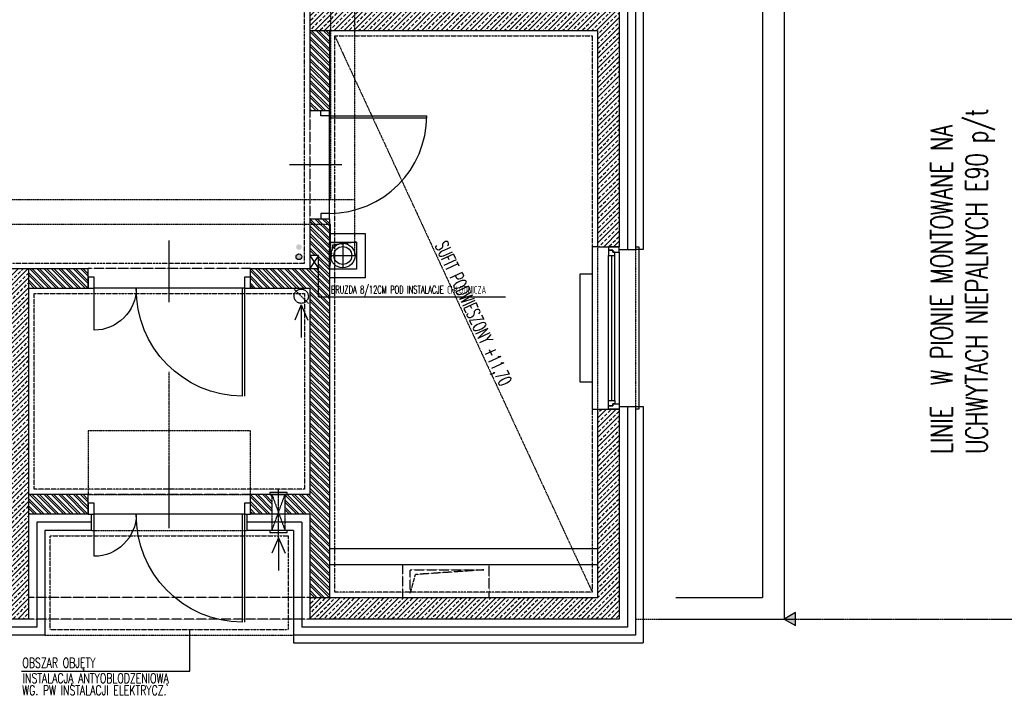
# Model space of a CAD drawing. Header units: inches. Extents: x -281236 to -70395, y 38777 to 102341.
# Tile 67 of 244: x -144510 to -143600, y 50413 to 51038. Entities that reach past the tile are written whole.
import ezdxf

# ---------------------------------------------------------------- set-up
doc = ezdxf.new("R2010")
doc.units = ezdxf.units.IN
doc.header["$MEASUREMENT"] = 0
for name, pattern in [('CENTER', [2, 1.25, -0.25, 0.25, -0.25]), ('DASHDOT', [1, 0.5, -0.25, 0, -0.25]), ('DASHED', [0.75, 0.5, -0.25]), ('DASHED2', [0.375, 0.25, -0.125]), ('DIVIDE', [31.75, 12.7, -6.35, 0, -6.35, 0, -6.35])]:
    doc.linetypes.add(name, pattern=pattern)
doc.layers.get('0').update_dxf_attribs({"color": 101})
for name, color, linetype in [('Cieniutko', 8, 'Continuous'), ('Drz---drzwi', 5, 'Continuous'), ('E35', 6, 'Continuous'), ('Ins-co', 203, 'Continuous'), ('Ins-went', 141, 'Continuous'), ('Ins-wod', 152, 'Continuous'), ('m-went-wentylacja', 255, 'Continuous'), ('Okn---okna', 5, 'Continuous'), ('opis-drogowy', 7, 'Continuous'), ('Os-osie', 8, 'CENTER'), ('Pzt-chodniki', 8, 'Continuous'), ('Sc-beton', 7, 'Continuous'), ('Sc-beton-hatch', 86, 'Continuous'), ('Sc-cegla pustak', 42, 'Continuous'), ('Sc-cegla pustak-hatch', 8, 'Continuous'), ('Sc-izolacja term-styropian', 151, 'STYROPIAN-KA'), ('Sc-kamien', 31, 'Continuous'), ('Sc-nadproza kon', 5, 'DASHED2'), ('Sc-silikat', 61, 'Continuous'), ('Sch-opis', 51, 'Continuous'), ('Suf-widok', 8, 'Continuous'), ('W-idok nad', 5, 'DASHED2'), ('W-otwor-strop', 126, 'Continuous'), ('W-otwor-strop-nad', 126, 'DASHED2')]:
    doc.layers.add(name, color=color, linetype=linetype)
doc.styles.add('KA wymiar', font='romans.shx', dxfattribs={"width": 0.6})
doc.styles.add('ROMANS', font='romans', dxfattribs={"width": 0.85})
doc.styles.add('wymiar', font='romand.shx', dxfattribs={"width": 0.6})
doc.linetypes.add('BATTING', pattern='A,0.0001,-0.1,[134,ltypeshp.shx,S=0.1,R=0,X=-0.1,Y=0],-0.2,[134,ltypeshp.shx,S=0.1,R=180,X=0.1,Y=0],-0.1', length=0.4001)
doc.linetypes.add('STYROPIAN-KA', pattern='A,0.0001,-0.1,[135,ltypeshp.shx,S=0.1,R=0,X=-0.1,Y=0],0,[135,ltypeshp.shx,S=0.1,R=180,X=0.1,Y=0],-0.1', length=0.2001)
pattern_1 = [(45, (-196049.7697, 113974.1994), (-4.49012806, 4.49012806), []), (45, (-196045.2795, 113974.1994), (-4.49012806, 4.49012806), [3.175, -1.5875])]
pattern_2 = [(135, (-196049.7697, 113974.1994), (-3.36759605, -3.36759605), []), (135, (-196049.7697, 113976.4445), (-3.36759605, -3.36759605), [])]

# ---------------------------------------------------------------- blocks, each defined once
blk = doc.blocks.new('_SDHGG')
at = {"ltscale": 7}
for p, q in [((13, -75), (-44, -75)), ((0, -142.5), (100, -142.5)), ((0, -144.5), (100, -144.5))]:
    blk.add_line(p, q, dxfattribs=at)
for points in [[(-10, -5.5), (-10, 0), (0, 0), (0, -5.5)], [(-10, -150), (-10, -144.5), (0, -144.5), (0, -150)]]:
    blk.add_lwpolyline(points, close=True, dxfattribs=at)
for points in [[(0, -144.5), (0, -5.5)], [(39, -5.5), (0, -5.5)]]:
    blk.add_lwpolyline(points, dxfattribs=at)
blk.add_arc((0, -5.5), 39, 270, 0)
blk.add_arc((1, -143.5), 99.01, 0.57873, 90.57873, dxfattribs=at)
blk = doc.blocks.new('_0630_DRZWI_90')
at = {"ltscale": 7}
for p, q in [((5, 8), (5, 98)), ((6.8, 8), (6.8, 97.98))]:
    blk.add_line(p, q, dxfattribs=at)
at = {"ltscale": 25}
for p, q in [((50, 19.7), (50, -28.9)), ((5, 8), (0, 8)), ((0, 8), (5, 8)), ((0, 0), (0, 8)), ((5, 0), (0, 0)), ((5, 0), (0, 0)), ((95, 8), (5, 8)), ((5, 8), (5, 0)), ((95, 8), (95, 0)), ((100, 8), (95, 8)), ((95, 0), (100, 0)), ((95, 0), (100, 0)), ((100, 0), (100, 8))]:
    blk.add_line(p, q, dxfattribs=at)
at = {"ltscale": 7}
blk.add_arc((5, 8), 90, 0, 90, dxfattribs=at)
blk = doc.blocks.new('_FKHJK')
for p, q in [((-10, 0), (-15, 0)), ((-15, 0), (-15, -150)), ((25, 0), (28, 0)), ((28, 0), (28, -150)), ((0, -142), (0, -8)), ((3, -142), (3, -8)), ((6, -142), (6, -8)), ((10, -5), (10, -145)), ((-15, -150), (-10, -150)), ((28, -150), (25, -150))]:
    blk.add_line(p, q)
at = {"linetype": 'DASHED2'}
for p, q in [((-10, 0), (-10, -150)), ((25, 0), (25, -150))]:
    blk.add_line(p, q, dxfattribs=at)
for points in [[(10, -5), (10, 0), (0, 0), (0, -3), (4, -3), (4, -5)], [(6, -8), (6, -5), (4, -5), (4, -3), (0, -3), (0, -5), (0, -8)], [(6, -142), (6, -145), (4, -145), (4, -147), (0, -147), (0, -145), (0, -142)], [(10, -145), (10, -150), (0, -150), (0, -147), (4, -147), (4, -145)]]:
    blk.add_lwpolyline(points, close=True)
blk = doc.blocks.new('_STRZAŁKA_WENT')
for q in [(-6.02, -14.01), (0, -30.24), (6.02, -14.01)]:
    blk.add_line((0, 0), q)
blk = doc.blocks.new('_kdjkgjksjhgkfhh')
for p, q in [((0, 11.25), (0, -11.25)), ((-11.25, 0), (11.25, 0))]:
    blk.add_line(p, q)
for radius in [11.34, 8.25]:
    blk.add_circle((0, 0), radius)

msp = doc.modelspace()

# ---------------------------------------------------------------- hatches: boundary and pattern name
at = {"layer": 'm-went-wentylacja'}
h = msp.add_hatch(color=256, dxfattribs=at)
h.paths.add_polyline_path([(-144249.7, 50827.5, 1), (-144254.95, 50827.5, 1)])
h.paths.add_polyline_path([(-144254.95, 50818.57, 1), (-144249.7, 50818.57, 1)])
at = {"layer": 'opis-drogowy'}
msp.add_hatch(color=7, dxfattribs=at).paths.add_polyline_path([(-143793.44, 50489.7), (-143803.83, 50483.7), (-143793.44, 50477.7)])
at = {"layer": 'Sc-beton-hatch'}
h = msp.add_hatch(dxfattribs=at)
h.set_pattern_fill('ANSI33', color=256, style=0)
h.set_pattern_definition(pattern_1)
h.paths.add_polyline_path([(-143966.22, 51309.69), (-143976.22, 51309.69), (-143976.22, 51168.69), (-143966.22, 51168.69)])
h.paths.add_polyline_path([(-143966.22, 51168.69), (-143956.22, 51168.69), (-143956.22, 51309.69), (-143966.22, 51309.69)])
h.paths.add_polyline_path([(-143956.22, 51168.69), (-143966.22, 51168.69), (-143966.22, 51037.69), (-143956.22, 51037.69)])
h.paths.add_polyline_path([(-143966.22, 51168.69), (-143976.22, 51168.69), (-143976.22, 51047.69), (-144242.22, 51047.69), (-144242.22, 51037.69), (-143966.22, 51037.69)])
h.paths.add_polyline_path([(-144242.22, 51037.69), (-144242.22, 51027.69), (-143976.22, 51027.69), (-143976.22, 50973.69), (-143966.22, 50973.69), (-143966.22, 51037.69)])
h.paths.add_polyline_path([(-143956.22, 51037.69), (-143966.22, 51037.69), (-143966.22, 50973.69), (-143956.22, 50973.69)])
h.paths.add_polyline_path([(-144010.16, 51029.23), (-144010.16, 51046.15), (-143992.91, 51046.15), (-143992.91, 51029.23)], flags=9)
h.paths.add_polyline_path([(-144159.78, 51029.23), (-144159.78, 51046.15), (-144142.53, 51046.15), (-144142.53, 51029.23)], flags=9)
h = msp.add_hatch(dxfattribs=at)
h.set_pattern_fill('ANSI33', color=256, style=0)
h.set_pattern_definition(pattern_1)
h.paths.add_polyline_path([(-143956.22, 50973.69), (-143966.22, 50973.69), (-143966.22, 50827.69), (-143956.22, 50827.69)])
h.paths.add_polyline_path([(-143976.22, 50827.69), (-143966.22, 50827.69), (-143966.22, 50973.69), (-143976.22, 50973.69)])
h.paths.add_polyline_path([(-143974.68, 50848.62), (-143957.76, 50848.62), (-143957.76, 50831.37), (-143974.68, 50831.37)], flags=9)
h = msp.add_hatch(dxfattribs=at)
h.set_pattern_fill('ANSI33', color=256, style=0)
h.set_pattern_definition(pattern_1)
h.paths.add_polyline_path([(-144512.22, 50797.69), (-144560.72, 50797.69), (-144560.72, 50787.69), (-144522.22, 50787.69), (-144522.22, 50595.69), (-144522.22, 50576.73, -0.199607), (-144518.88, 50568.69, -0.187165), (-144521.85, 50561.04), (-144522.22, 50560.02), (-144522.22, 50503.69), (-144540.22, 50503.69), (-144540.22, 50493.69), (-144512.22, 50493.69)])
h.paths.add_polyline_path([(-144512.22, 50807.69), (-144560.72, 50807.69), (-144560.72, 50797.69), (-144512.22, 50797.69)])
h.paths.add_polyline_path([(-144502.22, 50807.69), (-144512.22, 50807.69), (-144512.22, 50797.69), (-144502.22, 50797.69)])
h.paths.add_polyline_path([(-144502.22, 50797.69), (-144512.22, 50797.69), (-144512.22, 50493.69), (-144502.22, 50493.69)])
h.paths.add_polyline_path([(-144502.22, 50493.69), (-144512.22, 50493.69), (-144512.22, 50483.69), (-144502.22, 50483.69)])
h.paths.add_polyline_path([(-144512.22, 50493.69), (-144540.22, 50493.69), (-144540.22, 50483.69), (-144512.22, 50483.69)])
h.paths.add_polyline_path([(-144540.22, 50493.69), (-144572.22, 50493.69), (-144572.22, 50483.69), (-144540.22, 50483.69)])
h.paths.add_polyline_path([(-144540.22, 50503.69), (-144572.22, 50503.69), (-144572.22, 50493.69), (-144540.22, 50493.69)])
h.paths.add_polyline_path([(-144632.22, 50493.69), (-144781.22, 50493.69), (-144781.22, 50483.69), (-144632.22, 50483.69)])
h.paths.add_polyline_path([(-144632.22, 50503.69), (-144716.22, 50503.69), (-144716.22, 50701.19), (-144736.22, 50701.19), (-144736.22, 50694.69), (-144736.22, 50503.69), (-144781.22, 50503.69), (-144781.22, 50493.69), (-144632.22, 50493.69)])
h.paths.add_polyline_path([(-144781.22, 50503.69), (-144856.22, 50503.69), (-144856.22, 50493.69), (-144781.22, 50493.69)])
h.paths.add_polyline_path([(-144781.22, 50493.69), (-144856.22, 50493.69), (-144856.22, 50483.69), (-144781.22, 50483.69)])
h.paths.add_polyline_path([(-144671.67, 50485.23), (-144671.67, 50502.15), (-144654.42, 50502.15), (-144654.42, 50485.23)], flags=9)
h = msp.add_hatch(dxfattribs=at)
h.set_pattern_fill('ANSI33', color=256, style=0)
h.set_pattern_definition(pattern_1)
h.paths.add_polyline_path([(-143966.22, 50493.69), (-143966.22, 50677.69), (-143976.22, 50677.69), (-143976.22, 50503.69), (-144242.22, 50503.69), (-144242.22, 50493.69)])
h.paths.add_polyline_path([(-143966.22, 50483.69), (-143966.22, 50493.69), (-144242.22, 50493.69), (-144242.22, 50483.69)])
h.paths.add_polyline_path([(-143966.22, 50483.69), (-143956.22, 50483.69), (-143956.22, 50493.69), (-143966.22, 50493.69)])
h.paths.add_polyline_path([(-143966.22, 50493.69), (-143956.22, 50493.69), (-143956.22, 50677.69), (-143966.22, 50677.69)])
h.paths.add_polyline_path([(-144010.16, 50485.72), (-144010.16, 50500.67), (-143992.91, 50500.67), (-143992.91, 50485.72)], flags=9)
at = {"layer": 'Sc-cegla pustak-hatch'}
h = msp.add_hatch(dxfattribs=at)
h.set_pattern_fill('ANSI32', color=256, scale=0.5, angle=90, style=0)
h.set_pattern_definition(pattern_2)
h.paths.add_polyline_path([(-144242.22, 50973.69), (-144224.22, 50973.69), (-144224.22, 51027.69), (-144242.22, 51027.69)])
h.paths.add_polyline_path([(-144242.22, 50953.69), (-144224.22, 50953.69), (-144224.22, 50973.69), (-144242.22, 50973.69)])
h = msp.add_hatch(dxfattribs=at)
h.set_pattern_fill('ANSI32', color=256, scale=0.5, angle=90, style=0)
h.set_pattern_definition(pattern_2)
h.paths.add_polyline_path([(-144224.22, 50797.69), (-144297.22, 50797.69), (-144297.22, 50789.69), (-144242.22, 50789.69), (-144242.22, 50598.69), (-144265.22, 50598.69), (-144265.22, 50580.69), (-144242.22, 50580.69), (-144242.22, 50503.69), (-144224.22, 50503.69)])
h.paths.add_polyline_path([(-144242.22, 50819.69), (-144234.22, 50819.69), (-144234.22, 50807.69), (-144297.22, 50807.69), (-144297.22, 50797.69), (-144224.22, 50797.69), (-144224.22, 50853.69), (-144242.22, 50853.69)])
h = msp.add_hatch(dxfattribs=at)
h.set_pattern_fill('ANSI32', color=256, scale=0.5, angle=90, style=0)
h.set_pattern_definition(pattern_2)
h.paths.add_polyline_path([(-144447.22, 50797.69), (-144447.22, 50799.69), (-144447.22, 50807.69), (-144502.22, 50807.69), (-144502.22, 50797.69)])
h.paths.add_polyline_path([(-144502.22, 50797.69), (-144502.22, 50789.69), (-144447.22, 50789.69), (-144447.22, 50797.69)])
h.paths.add_polyline_path([(-144468.97, 50790.72), (-144468.97, 50806.66), (-144451.72, 50806.66), (-144451.72, 50790.72)], flags=9)
h = msp.add_hatch(dxfattribs=at)
h.set_pattern_fill('ANSI32', color=256, scale=0.5, angle=90, style=0)
h.set_pattern_definition(pattern_2)
h.paths.add_polyline_path([(-144447.22, 50580.69), (-144447.22, 50598.69), (-144502.22, 50598.69), (-144502.22, 50580.69)])
h.paths.add_polyline_path([(-144468.97, 50581.72), (-144468.97, 50597.66), (-144451.72, 50597.66), (-144451.72, 50581.72)], flags=24)
h = msp.add_hatch(dxfattribs=at)
h.set_pattern_fill('ANSI32', color=256, scale=0.5, angle=90, style=0)
h.set_pattern_definition(pattern_2)
h.paths.add_polyline_path([(-144277.22, 50580.69), (-144277.22, 50598.69), (-144297.22, 50598.69), (-144297.22, 50580.69)])
at = {"layer": 'W-otwor-strop'}
msp.add_hatch(color=256, dxfattribs=at).paths.add_polyline_path([(-144199.22, 50832.2), (-144221.22, 50829.2), (-144224.22, 50807.2), (-144224.22, 50832.2)])

# ---------------------------------------------------------------- linework, layer by layer
for points in [[(-144234.22, 50781.67), (-144234.22, 50813.69)], [(-144234.22, 50781.67), (-144061.25, 50781.67)]]:
    msp.add_lwpolyline(points)
at = {"layer": 'Cieniutko', "linetype": 'DASHED2'}
msp.add_line((-143925.84, 50483.69), (-142813.83, 50483.69), dxfattribs=at)
at = {"layer": 'Ins-co'}
msp.add_lwpolyline([(-143992.29, 50802.69), (-143981.29, 50802.69), (-143981.29, 50702.69), (-143992.29, 50702.69)], close=True, dxfattribs=at)
at = {"layer": 'Ins-went', "linetype": 'DASHED'}
msp.add_line((-144243.63, 50775.51), (-144256.81, 50788.69), dxfattribs=at)
at = {"layer": 'Ins-went'}
for points in [[(-144276.22, 50600.69), (-144279.22, 50600.69), (-144279.22, 50598.69), (-144263.22, 50598.69), (-144263.22, 50600.69)], [(-144276.22, 50565.69), (-144279.22, 50565.69), (-144279.22, 50563.69), (-144263.22, 50563.69), (-144263.22, 50565.69)]]:
    msp.add_lwpolyline(points, close=True, dxfattribs=at)
at = {"layer": 'Ins-went', "linetype": 'DASHED'}
msp.add_circle((-144250.22, 50782.1), 6.59, dxfattribs=at)
at = {"layer": 'Ins-wod', "linetype": 'DASHED2'}
for points in [[(-144200.52, 50819.69), (-144200.52, 51546.69)], [(-144223.02, 51530.69), (-144223.02, 50871.38)], [(-144530.22, 50871.38), (-144200.52, 50871.38)], [(-144530.22, 50848.78), (-144223.02, 50848.78)], [(-144223.02, 50819.69), (-144223.02, 50848.78)]]:
    msp.add_lwpolyline(points, dxfattribs=at)
at = {"layer": 'm-went-wentylacja'}
msp.add_circle((-144252.33, 50818.57), 2.63, dxfattribs=at)
at = {"layer": 'opis-drogowy', "color": 7}
msp.add_lwpolyline([(-143793.44, 50489.7), (-143803.83, 50483.7), (-143793.44, 50477.7), (-143793.44, 50489.7)], dxfattribs=at)
at = {"layer": 'Os-osie', "ltscale": 0.2}
msp.add_lwpolyline([(-144372.22, 50571.75), (-144372.22, 50712.13)], dxfattribs=at)
at = {"layer": 'Pzt-chodniki'}
for p, q in [((-143823.84, 51503.69), (-143823.84, 50503.7)), ((-143823.84, 51503.69), (-143823.84, 50503.69)), ((-143803.84, 51503.69), (-143803.84, 50483.7)), ((-143803.84, 51503.69), (-143803.84, 50483.69))]:
    msp.add_line(p, q, dxfattribs=at)
for points in [[(-143903.84, 50503.7), (-143823.84, 50503.7)], [(-143903.84, 50483.7), (-143803.84, 50483.7)]]:
    msp.add_lwpolyline(points, dxfattribs=at)
at = {"layer": 'Sc-beton'}
for p, q in [((-143956.22, 51309.69), (-143956.22, 50827.69)), ((-143956.22, 50677.69), (-143956.22, 50483.69)), ((-144502.22, 50483.69), (-144869.22, 50483.69)), ((-143956.22, 50483.69), (-144242.22, 50483.69))]:
    msp.add_line(p, q, dxfattribs=at)
for points in [[(-144242.22, 51047.69), (-144242.22, 51027.69)], [(-144242.22, 51027.69), (-143976.22, 51027.69)], [(-143976.22, 51027.69), (-143976.22, 50827.69)], [(-143976.22, 50827.69), (-143956.22, 50827.69)], [(-144560.72, 50807.69), (-144502.22, 50807.69)], [(-144502.22, 50807.69), (-144502.22, 50483.69)], [(-143976.22, 50677.69), (-143976.22, 50503.69)], [(-143976.22, 50677.69), (-143956.22, 50677.69)], [(-144242.22, 50503.69), (-143976.22, 50503.69)], [(-144242.22, 50503.69), (-144242.22, 50483.69)]]:
    msp.add_lwpolyline(points, dxfattribs=at)
at = {"layer": 'Sc-cegla pustak'}
for p, q in [((-144447.22, 50598.69), (-144502.22, 50598.69)), ((-144242.22, 50598.69), (-144297.22, 50598.69)), ((-144447.22, 50580.69), (-144502.22, 50580.69)), ((-144242.22, 50580.69), (-144297.22, 50580.69)), ((-143975.94, 50548.69), (-144223.94, 50548.69)), ((-143976.22, 50533.69), (-144224.22, 50533.69))]:
    msp.add_line(p, q, dxfattribs=at)
for points in [[(-144242.22, 51027.69), (-144242.22, 50953.69)], [(-144224.22, 51027.69), (-144224.22, 50953.69)], [(-144242.22, 50953.69), (-144224.22, 50953.69)], [(-144242.22, 50853.69), (-144242.22, 50807.69)], [(-144242.22, 50853.69), (-144224.22, 50853.69)], [(-144224.22, 50853.69), (-144224.22, 50503.69)], [(-144242.22, 50807.69), (-144237.22, 50807.69), (-144234.22, 50807.69), (-144234.22, 50819.69), (-144242.22, 50819.69)], [(-144242.22, 50819.69), (-144234.22, 50807.69)], [(-144234.22, 50819.69), (-144242.22, 50807.69)], [(-144502.22, 50807.69), (-144447.22, 50807.69)], [(-144447.22, 50789.69), (-144447.22, 50807.69)], [(-144297.22, 50789.69), (-144297.22, 50807.69)], [(-144297.22, 50807.69), (-144242.22, 50807.69)], [(-144502.22, 50789.69), (-144447.22, 50789.69)], [(-144297.22, 50789.69), (-144242.22, 50789.69)], [(-144242.22, 50789.69), (-144242.22, 50598.69)], [(-144447.22, 50580.69), (-144447.22, 50598.69)], [(-144297.22, 50580.69), (-144297.22, 50598.69)], [(-144242.22, 50580.69), (-144242.22, 50503.69)]]:
    msp.add_lwpolyline(points, dxfattribs=at)
at = {"layer": 'Sc-izolacja term-styropian', "linetype": 'BATTING', "ltscale": 0.35}
for p, q in [((-143948.72, 51312.19), (-143948.72, 50825.19)), ((-143948.72, 50680.19), (-143948.72, 50476.19)), ((-144249.72, 50573.19), (-144300.22, 50573.19)), ((-144494.72, 50476.19), (-144872.22, 50476.19)), ((-143948.72, 50476.19), (-144249.72, 50476.19))]:
    msp.add_line(p, q, dxfattribs=at)
at = {"layer": 'Sc-izolacja term-styropian', "linetype": 'ByBlock'}
for p, q in [((-143941.22, 51312.19), (-143941.22, 50825.19)), ((-143941.22, 50680.19), (-143941.22, 50468.69)), ((-144444.22, 50565.69), (-144487.22, 50565.69)), ((-144257.22, 50565.69), (-144300.22, 50565.69)), ((-144487.22, 50468.69), (-144872.22, 50468.69)), ((-143941.22, 50468.69), (-144257.22, 50468.69))]:
    msp.add_line(p, q, dxfattribs=at)
for points in [[(-143956.22, 50825.19), (-143941.22, 50825.19)], [(-143956.22, 50680.19), (-143941.22, 50680.19)], [(-144444.22, 50565.69), (-144444.22, 50580.69)], [(-144300.22, 50565.69), (-144300.22, 50580.69)], [(-144487.22, 50565.69), (-144487.22, 50468.69)], [(-144257.22, 50565.69), (-144257.22, 50468.69)]]:
    msp.add_lwpolyline(points, dxfattribs=at)
at = {"layer": 'Sc-izolacja term-styropian', "linetype": 'BATTING', "ltscale": 0.35}
for points in [[(-144494.72, 50573.19), (-144494.72, 50476.19)], [(-144444.22, 50573.19), (-144494.72, 50573.19)], [(-144249.72, 50573.19), (-144249.72, 50476.19)]]:
    msp.add_lwpolyline(points, dxfattribs=at)
at = {"layer": 'Sc-kamien'}
for points in [[(-143941.22, 51312.19), (-143934.22, 51312.19), (-143934.22, 50825.19), (-143941.22, 50825.19)], [(-143941.22, 50680.19), (-143934.22, 50680.19), (-143934.22, 50461.69)], [(-144257.22, 50468.69), (-144257.22, 50461.69), (-143934.22, 50461.69)]]:
    msp.add_lwpolyline(points, dxfattribs=at)
at = {"layer": 'Sc-nadproza kon', "linetype": 'DASHDOT', "ltscale": 0.5}
for points in [[(-144242.22, 50953.69), (-144242.22, 50853.69)], [(-144297.22, 50807.69), (-144447.22, 50807.69)], [(-144297.22, 50598.69), (-144447.22, 50598.69)], [(-144242.22, 50503.69), (-144502.22, 50503.69)], [(-144242.22, 50483.69), (-144502.22, 50483.69)]]:
    msp.add_lwpolyline(points, dxfattribs=at)
at = {"layer": 'Sc-silikat'}
for points in [[(-144224.22, 50840.2), (-144191.22, 50840.2), (-144191.22, 50799.2), (-144224.22, 50799.2)], [(-144224.22, 50832.2), (-144199.22, 50832.2), (-144199.22, 50807.2), (-144224.22, 50807.2)]]:
    msp.add_lwpolyline(points, dxfattribs=at)
at = {"layer": 'Sch-opis'}
msp.add_lwpolyline([(-144508.68, 50435.48), (-144353.17, 50435.48), (-144353.17, 50473.69)], dxfattribs=at)
at = {"layer": 'Suf-widok', "linetype": 'DIVIDE', "ltscale": 0.02}
for points in [[(-144497.22, 51628.69), (-144497.22, 51273.69), (-144470.22, 51273.69), (-144470.22, 51153.69), (-144766.22, 51153.69), (-144766.22, 50958.69), (-144836.22, 50958.69), (-144836.22, 50812.69), (-144247.22, 50812.69), (-144247.22, 51628.69)], [(-144219.22, 51022.69), (-143981.22, 51022.69), (-143981.22, 50508.69), (-144219.22, 50508.69)], [(-144497.22, 50784.69), (-144247.22, 50784.69), (-144247.22, 50603.69), (-144497.22, 50603.69)], [(-144482.22, 50560.69), (-144262.22, 50560.69), (-144262.22, 50473.69), (-144482.22, 50473.69)]]:
    msp.add_lwpolyline(points, close=True, dxfattribs=at)
msp.add_lwpolyline([(-144219.22, 51022.69), (-143981.22, 50508.69)], dxfattribs=at)
at = {"layer": 'W-idok nad', "ltscale": 5}
msp.add_line((-143941.22, 50483.69), (-142832.22, 50483.69), dxfattribs=at)
at = {"layer": 'W-idok nad'}
msp.add_lwpolyline([(-144447.22, 50657.69), (-144447.22, 50598.69), (-144297.22, 50598.69), (-144297.22, 50657.69)], close=True, dxfattribs=at)
at = {"layer": 'W-idok nad', "ltscale": 0.5}
for points in [[(-144277.22, 50598.69), (-144277.22, 50565.69)], [(-144277.22, 50565.69), (-144265.22, 50598.69)], [(-144277.22, 50598.69), (-144265.22, 50565.69)], [(-144265.22, 50598.69), (-144265.22, 50565.69)]]:
    msp.add_lwpolyline(points, dxfattribs=at)
at = {"layer": 'W-idok nad', "linetype": 'DASHDOT', "ltscale": 0.2}
msp.add_lwpolyline([(-144271.22, 50558.69), (-144271.22, 50603.69)], dxfattribs=at)
at = {"layer": 'W-idok nad'}
for points in [[(-144444.22, 50565.69), (-144300.22, 50565.69)], [(-144487.22, 50468.69), (-144257.22, 50468.69)]]:
    msp.add_lwpolyline(points, dxfattribs=at)
at = {"layer": 'W-otwor-strop-nad', "linetype": 'DASHDOT', "ltscale": 0.5}
for p, q in [((-144156.54, 50533.69), (-144156.54, 50503.69)), ((-144076.54, 50503.69), (-144076.54, 50533.69)), ((-144149.55, 50507.56), (-144149.55, 50529.13)), ((-144149.55, 50529.13), (-144081.5, 50529.13)), ((-144144.89, 50524.84), (-144149.55, 50507.56)), ((-144081.5, 50529.13), (-144144.89, 50524.84))]:
    msp.add_line(p, q, dxfattribs=at)
for points in [[(-144224.22, 50832.2), (-144199.22, 50832.2), (-144199.22, 50807.2), (-144224.22, 50807.2)], [(-144199.22, 50832.2), (-144221.22, 50829.2), (-144224.22, 50807.2), (-144224.22, 50832.2)]]:
    msp.add_lwpolyline(points, close=True, dxfattribs=at)

# ---------------------------------------------------------------- block references
at = {"layer": 'Drz---drzwi', "rotation": 270}
msp.add_blockref('_0630_DRZWI_90', (-144232.22, 50953.69), dxfattribs=at)
at = {"layer": 'Drz---drzwi', "xscale": -1, "rotation": 90}
for p in [(-144447.22, 50789.69), (-144447.22, 50580.69)]:
    msp.add_blockref('_SDHGG', p, dxfattribs=at)
at = {"layer": 'Ins-went', "xscale": -1}
for p in [(-144250.22, 50774.1), (-144271.22, 50558.69)]:
    msp.add_blockref('_STRZAŁKA_WENT', p, dxfattribs=at)
at = {"layer": 'Ins-wod'}
msp.add_blockref('_kdjkgjksjhgkfhh', (-144211.77, 50819.69), dxfattribs=at)
at = {"layer": 'Okn---okna'}
msp.add_blockref('_FKHJK', (-143966.22, 50827.69), dxfattribs=at)

# ---------------------------------------------------------------- texts
at = {"style": 'wymiar', "width": 0.6}
msp.add_text('BRUZDA 8/12CM POD INSTALACJE CHŁODNICZA', height=7.1565, rotation=359.94143, dxfattribs=at).set_placement((-144222.76, 50784.63, 0))
at = {"layer": 'E35', "style": 'ROMANS', "width": 0.7}
for s, p in [('UCHWYTACH NIEPALNYCH E90 p/t', (-143615.83, 50636.34)), ('LINIE  W PIONIE MONTOWANE NA ', (-143648.21, 50636.34))]:
    msp.add_text(s, height=20, rotation=90, dxfattribs=at).set_placement(p)
at = {"layer": 'Sch-opis', "style": 'ROMANS', "width": 0.7}
for s, p in [('OBSZAR OBJĘTY ', (-144507.93, 50438.76)), ('INSTALACJĄ ANTYOBLODZENIOWĄ ', (-144507.64, 50424.53)), ('WG. PW INSTALACJI ELEKTRYCZ.', (-144508.15, 50413.43))]:
    msp.add_text(s, height=9, rotation=359.97863, dxfattribs=at).set_placement(p)
at = {"layer": 'Suf-widok', "linetype": 'DIVIDE', "ltscale": 0.02, "insert": (-144115.57, 50834.26), "char_height": 12.5, "width": 1930.6004, "attachment_point": 1, "rotation": 294.8316, "style": 'KA wymiar'}
msp.add_mtext('SUFIT PODWIESZONY +11,70', dxfattribs=at)

doc.saveas('drawing.dxf')
